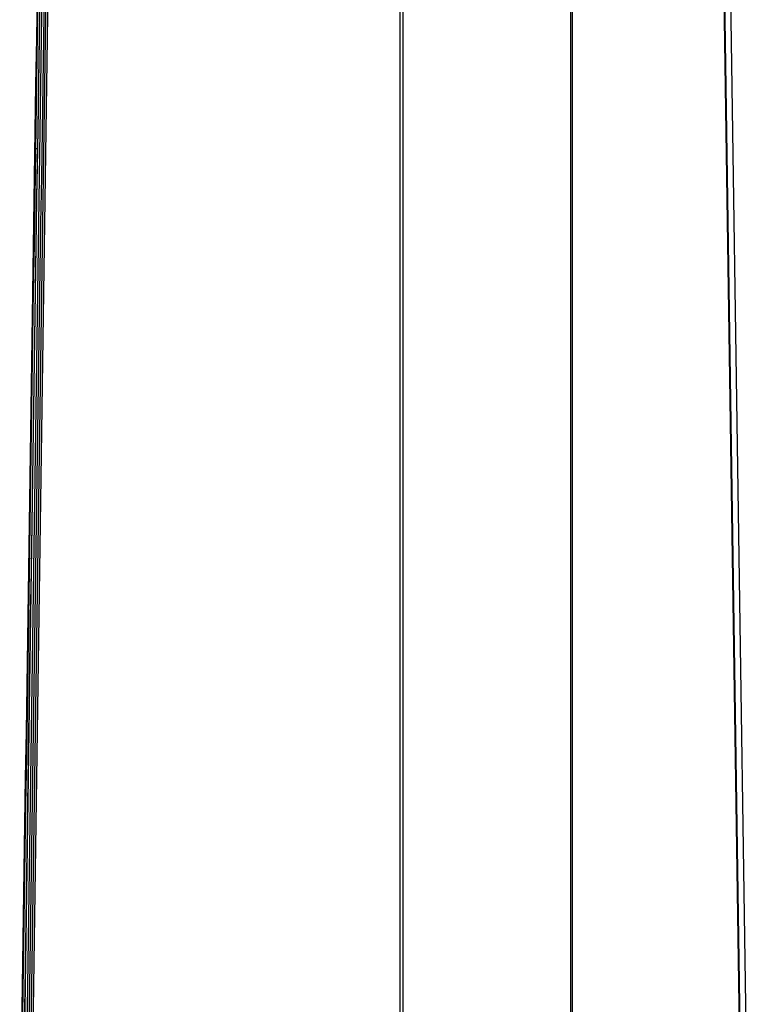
# Model space of a CAD drawing. Extents: x -19 to 1160, y -2382 to -1354.
# Tile 54 of 69: x 514 to 629, y -1822 to -1667. Entities that reach past the tile are written whole.
import ezdxf

# ---------------------------------------------------------------- set-up
doc = ezdxf.new("R2010")
doc.units = 0
doc.layers.add('1', color=7, linetype='CONTINUOUS')

msp = doc.modelspace()

# ---------------------------------------------------------------- linework, layer by layer
at = {"layer": '1', "color": 7}
for p, q in [((574.2494168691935, -1849.471334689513, 64.1913752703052), (574.2494168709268, -1354.97654208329, 64.1913752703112)), ((574.7204404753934, -1844.471334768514, 55.2037094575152), (574.720448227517, -1354.978099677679, 55.20356167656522)), ((601.1158580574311, -1849.471334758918, 65.59938579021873), (601.1158580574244, -1355.833835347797, 65.59938579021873)), ((601.3664554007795, -1844.471334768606, 56.60016792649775), (601.3664554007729, -1355.853077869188, 56.60016792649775)), ((627.9822995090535, -1849.471334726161, 67.00739128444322), (620.9749662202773, -1379.119585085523, 66.6401534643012)), ((628.0346207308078, -1849.470554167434, 67.00876632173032), (621.0272882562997, -1379.118804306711, 66.64152758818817)), ((628.0124780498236, -1844.471334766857, 57.9966268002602), (621.079635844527, -1379.119585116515, 57.6332919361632)), ((629.0345214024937, -1849.456438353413, 66.00876662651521), (622.0262814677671, -1379.10469575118, 65.64152784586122)), ((629.0345214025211, -1849.456438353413, 66.00876662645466), (622.0271888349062, -1379.10468223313, 65.64152788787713)), ((628.9600310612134, -1844.456438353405, 58.9952563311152), (622.0271889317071, -1379.104688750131, 58.63192145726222)), ((626.3181093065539, -1667.123262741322, 65.86640548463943), (626.3181093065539, -1667.123262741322, 58.85679907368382))]:
    msp.add_line(p, q, dxfattribs=at)
at = {"layer": '1', "color": 7, "extrusion": (0.01489501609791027, 0.999795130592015, 0.01370530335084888)}
msp.add_lwpolyline([(-541.8207931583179, 55.2401955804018), (-541.821473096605, 55.21238168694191), (-541.8230403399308, 55.18454169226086), (-541.8254771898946, 55.15670061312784), (-541.8287659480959, 55.12888346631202), (-541.8328889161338, 55.10111526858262), (-541.8378283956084, 55.07342103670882), (-541.8435666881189, 55.04582578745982), (-541.8500860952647, 55.01835453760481), (-541.8573689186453, 54.99103230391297), (-541.8653974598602, 54.96388410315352), (-541.8741540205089, 54.93693495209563), (-541.8836209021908, 54.91020986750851), (-541.8937804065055, 54.88373386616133), (-541.9046148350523, 54.85753196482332), (-541.9161064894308, 54.83162918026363), (-541.9282376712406, 54.80605052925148), (-541.9409906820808, 54.78082102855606), (-541.9543478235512, 54.75596569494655), (-541.9682913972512, 54.73150954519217), (-541.98280370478, 54.70747759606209), (-541.9978670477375, 54.68389486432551), (-542.0134637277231, 54.66078636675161), (-542.0295760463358, 54.6381771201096), (-542.0461863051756, 54.61609214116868), (-542.063276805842, 54.59455644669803), (-542.0808298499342, 54.57359505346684), (-542.0988277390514, 54.55323297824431), (-542.1172527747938, 54.53349523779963), (-542.1360872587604, 54.51440684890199), (-542.1553134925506, 54.49599282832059), (-542.1749137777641, 54.47827819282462), (-542.1948704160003, 54.46128795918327), (-542.2160288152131, 54.44436947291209), (-542.237516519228, 54.42825040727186), (-542.2592949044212, 54.41291598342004), (-542.2813253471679, 54.39835142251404), (-542.3035692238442, 54.3845419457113), (-542.3259879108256, 54.37147277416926), (-542.348542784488, 54.35912912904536), (-542.3711952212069, 54.34749623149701), (-542.3939065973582, 54.33655930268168), (-542.4166382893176, 54.32630356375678), (-542.4393516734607, 54.31671423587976), (-542.4620081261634, 54.30777654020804), (-542.4845690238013, 54.29947569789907), (-542.5069957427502, 54.29179693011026), (-542.5292496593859, 54.28472545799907), (-542.5512921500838, 54.27824650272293), (-542.5730933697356, 54.27234526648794), (-542.5946585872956, 54.26700687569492), (-542.6160018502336, 54.26221643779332), (-542.6371372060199, 54.25795906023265), (-542.658078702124, 54.25421985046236), (-542.6788403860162, 54.25098391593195), (-542.6994363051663, 54.2482363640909), (-542.7198805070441, 54.24596230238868), (-542.7401870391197, 54.24414683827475), (-542.7603699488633, 54.24277507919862), (-542.7804432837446, 54.24183213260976), (-542.8004210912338, 54.24130310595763), (-542.8203174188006, 54.24117310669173), (-542.8401463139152, 54.24142724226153), (-542.8599218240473, 54.24205062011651), (-542.879657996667, 54.24302834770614), (-542.9167731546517, 54.24581566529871), (-542.9353258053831, 54.2476970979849), (-542.9538904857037, 54.24992301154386), (-542.9724786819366, 54.25250787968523), (-542.9911018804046, 54.25546617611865), (-543.00977156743, 54.25881237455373), (-543.0284992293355, 54.26256094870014), (-543.0472963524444, 54.26672637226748), (-543.0661744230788, 54.2713231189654), (-543.0851449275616, 54.27636566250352), (-543.1042193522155, 54.28186847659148), (-543.1234091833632, 54.28784603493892), (-543.1427259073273, 54.29431281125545), (-543.1621810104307, 54.30128327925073), (-543.1817859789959, 54.30877191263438), (-543.2015294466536, 54.31678509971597), (-543.2214053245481, 54.3253364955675), (-543.2413849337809, 54.33443253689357), (-543.2614395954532, 54.34407966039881), (-543.2815406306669, 54.35428430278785), (-543.3016593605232, 54.36505290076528), (-543.3217671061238, 54.37639189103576), (-543.34183518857, 54.38830771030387), (-543.3618349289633, 54.40080679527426), (-543.3817376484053, 54.41389558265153), (-543.4015146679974, 54.42758050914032), (-543.421137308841, 54.44186801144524), (-543.4405768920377, 54.4567645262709), (-543.4598047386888, 54.47227649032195), (-543.478792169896, 54.48841034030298), (-543.4975105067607, 54.50517251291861)], dxfattribs=at)
at = {"layer": '1', "color": 7, "extrusion": (0.01489489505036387, 0.9997880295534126, 0.01421400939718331)}
msp.add_lwpolyline([(-541.8206646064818, 56.11271366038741), (-541.8212800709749, 56.08436728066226), (-541.8228319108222, 56.05599419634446), (-541.8253008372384, 56.02762064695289), (-541.8286675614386, 55.99927287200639), (-541.8329127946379, 55.97097711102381), (-541.8380172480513, 55.94275960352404), (-541.8439616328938, 55.91464658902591), (-541.8507266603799, 55.88666430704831), (-541.8582930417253, 55.85883899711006), (-541.8666414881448, 55.83119689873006), (-541.8757527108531, 55.80376425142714), (-541.8856074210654, 55.77656729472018), (-541.8961863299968, 55.74963226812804), (-541.9074701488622, 55.72298541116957), (-541.9194395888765, 55.69665296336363), (-541.932075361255, 55.67066116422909), (-541.9453581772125, 55.64503625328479), (-541.9592687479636, 55.61980447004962), (-541.973787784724, 55.59499205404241), (-541.9888959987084, 55.57062524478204), (-542.0045741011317, 55.54673028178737), (-542.020802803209, 55.52333340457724), (-542.0375628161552, 55.50046085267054), (-542.0548348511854, 55.4781388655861), (-542.0725996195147, 55.45639368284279), (-542.0908378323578, 55.43525154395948), (-542.1095302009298, 55.41473868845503), (-542.128657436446, 55.39488135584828), (-542.1482002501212, 55.37570578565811), (-542.1681393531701, 55.35723821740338), (-542.1884554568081, 55.33950489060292), (-542.20912927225, 55.32253204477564), (-542.2305917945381, 55.30600106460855), (-542.2523690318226, 55.29027536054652), (-542.2744226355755, 55.27533945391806), (-542.2967142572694, 55.26117786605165), (-542.3192055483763, 55.24777511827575), (-542.3418581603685, 55.23511573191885), (-542.3646337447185, 55.22318422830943), (-542.3874939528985, 55.21196512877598), (-542.4104004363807, 55.20144295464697), (-542.4333148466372, 55.19160222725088), (-542.4561988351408, 55.18242746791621), (-542.4790140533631, 55.17390319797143), (-542.5017221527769, 55.16601393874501), (-542.5242847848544, 55.15874421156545), (-542.5466636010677, 55.15207853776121), (-542.5688202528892, 55.14600143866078), (-542.5907251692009, 55.14049757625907), (-542.6123838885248, 55.13555217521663), (-542.6338107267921, 55.13115060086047), (-542.6550199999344, 55.12727821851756), (-542.6760260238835, 55.12392039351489), (-542.6968431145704, 55.12106249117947), (-542.7174855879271, 55.11868987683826), (-542.7379677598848, 55.11678791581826), (-542.7583039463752, 55.11534197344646), (-542.7785084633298, 55.11433741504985), (-542.79859562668, 55.11375960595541), (-542.8185797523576, 55.11359391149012), (-542.8384751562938, 55.113825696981), (-542.8582961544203, 55.114440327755), (-542.8780570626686, 55.11542316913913), (-542.8977721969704, 55.11675958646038), (-542.9348305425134, 55.12022128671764), (-542.9533459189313, 55.12243974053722), (-542.9718670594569, 55.12500283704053), (-542.9904051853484, 55.1279252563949), (-543.0089715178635, 55.1312216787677), (-543.0275772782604, 55.13490678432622), (-543.0462336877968, 55.13899525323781), (-543.0649519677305, 55.14350176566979), (-543.0837433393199, 55.1484410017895), (-543.1026190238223, 55.15382764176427), (-543.1215902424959, 55.15967636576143), (-543.1406682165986, 55.16600185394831), (-543.1598641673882, 55.17281878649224), (-543.1791893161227, 55.18014184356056), (-543.1986548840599, 55.1879857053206), (-543.2182462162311, 55.19635515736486), (-543.2379601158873, 55.20526496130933), (-543.257767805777, 55.21472102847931), (-543.2776405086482, 55.22472927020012), (-543.2975494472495, 55.23529559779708), (-543.317465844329, 55.24642592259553), (-543.3373609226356, 55.25812615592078), (-543.3572059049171, 55.27040220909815), (-543.3769720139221, 55.28325999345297), (-543.396630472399, 55.29670542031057), (-543.4161525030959, 55.31074440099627), (-543.4355093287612, 55.32538284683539), (-543.4546721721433, 55.34062666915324), (-543.4736122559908, 55.35648177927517), (-543.4923008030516, 55.3729540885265), (-543.5107090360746, 55.39004950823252)], dxfattribs=at)
at = {"layer": '1', "color": 7, "extrusion": (0.01489484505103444, 0.9997842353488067, 0.01447847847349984)}
msp.add_lwpolyline([(-541.8206470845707, 56.58262099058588), (-541.8212152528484, 56.55399562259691), (-541.8227462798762, 56.52534312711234), (-541.8252200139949, 56.49669039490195), (-541.8286163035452, 56.46806431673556), (-541.8329149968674, 56.43949178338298), (-541.8380959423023, 56.410999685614), (-541.8441389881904, 56.38261491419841), (-541.8510239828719, 56.35436435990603), (-541.8587307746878, 56.32627491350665), (-541.8672392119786, 56.29837346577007), (-541.8765291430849, 56.2706869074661), (-541.8865804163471, 56.24324212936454), (-541.897372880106, 56.21606602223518), (-541.9088863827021, 56.18918547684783), (-541.9211007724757, 56.16262738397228), (-541.9339958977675, 56.13641863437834), (-541.9475516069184, 56.1105861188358), (-541.9617477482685, 56.0851567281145), (-541.9765641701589, 56.06015735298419), (-541.9919807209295, 56.0356148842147), (-542.0079772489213, 56.01155621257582), (-542.0245336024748, 55.98800822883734), (-542.0416296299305, 55.96499782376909), (-542.059245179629, 55.94255188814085), (-542.0773600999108, 55.92069731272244), (-542.0959542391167, 55.89946098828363), (-542.115007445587, 55.87886980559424), (-542.1344995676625, 55.85895065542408), (-542.1544104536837, 55.83973042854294), (-542.174719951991, 55.8212360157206), (-542.1954079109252, 55.80349430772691), (-542.2164541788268, 55.78653219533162), (-542.2380680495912, 55.77019959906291), (-542.2599892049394, 55.75467514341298), (-542.2821794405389, 55.73994299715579), (-542.3046005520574, 55.72598732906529), (-542.3272143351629, 55.71279230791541), (-542.3499825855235, 55.70034210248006), (-542.3728670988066, 55.68862088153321), (-542.3958296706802, 55.67761281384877), (-542.418832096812, 55.66730206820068), (-542.4418361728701, 55.65767281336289), (-542.4648036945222, 55.64870921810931), (-542.4876964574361, 55.64039545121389), (-542.5104762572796, 55.63271568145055), (-542.5331048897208, 55.62565407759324), (-542.5555441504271, 55.6191948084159), (-542.5777558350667, 55.61332204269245), (-542.5997105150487, 55.60802017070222), (-542.6214138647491, 55.60327446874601), (-542.6428803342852, 55.59907043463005), (-542.6641243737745, 55.59539356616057), (-542.685160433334, 55.59222936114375), (-542.7060029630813, 55.58956331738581), (-542.726666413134, 55.58738093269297), (-542.7471652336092, 55.58566770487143), (-542.7675138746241, 55.58440913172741), (-542.7877267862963, 55.5835907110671), (-542.8078184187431, 55.58319794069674), (-542.8278032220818, 55.58321631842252), (-542.84769564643, 55.58363134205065), (-542.8675101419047, 55.58442850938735), (-542.8872611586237, 55.58559331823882), (-542.9069631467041, 55.58711126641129), (-542.94398803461, 55.59091414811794), (-542.9624821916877, 55.59330304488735), (-542.9809789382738, 55.59603662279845), (-542.9994893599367, 55.59912966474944), (-543.0180245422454, 55.60259695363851), (-543.0365955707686, 55.60645327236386), (-543.055213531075, 55.61071340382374), (-543.0738895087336, 55.61539213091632), (-543.0926345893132, 55.62050423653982), (-543.1114598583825, 55.62606450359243), (-543.1303764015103, 55.63208771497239), (-543.1493953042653, 55.63858865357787), (-543.1685276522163, 55.6455821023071), (-543.1877845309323, 55.65308284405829), (-543.2071770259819, 55.66110566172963), (-543.2266888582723, 55.66965449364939), (-543.2463182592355, 55.67874469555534), (-543.2660364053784, 55.68838191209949), (-543.2858144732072, 55.69857178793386), (-543.305623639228, 55.70931996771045), (-543.3254350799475, 55.72063209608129), (-543.345219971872, 55.73251381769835), (-543.3649494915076, 55.74497077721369), (-543.3845948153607, 55.75800861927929), (-543.4041271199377, 55.77163298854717), (-543.423517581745, 55.78584952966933), (-543.4427373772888, 55.80066388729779), (-543.4617576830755, 55.81608170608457), (-543.4805496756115, 55.83210863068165), (-543.4990845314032, 55.84875030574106), (-543.5173334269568, 55.86601237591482)], dxfattribs=at)
at = {"layer": '1', "color": 7, "extrusion": (0.9998889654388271, -0.01490157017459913, -6.057458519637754e-08)}
msp.add_arc((906.7722280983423, -213890.1228540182, 541.8306859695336), 213947.2299237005, 90.6100554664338, 90.73603994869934, dxfattribs=at)
at = {"layer": '1', "color": 7, "extrusion": (-0.9998890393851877, 0.01489660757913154, 2.573456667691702e-09)}
msp.add_arc((-660.1486636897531, -170023.2056406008, -541.821005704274), 170071.5232024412, 89.15876554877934, 89.31564296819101, dxfattribs=at)
at = {"layer": '1', "color": 7, "extrusion": (-0.999889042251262, 0.0148964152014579, 2.244255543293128e-11)}
msp.add_arc((-905.3212688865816, -213890.0785139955, -541.9364554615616), 213947.6209319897, 89.26434766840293, 89.39033219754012, dxfattribs=at)
at = {"layer": '1', "color": 7, "extrusion": (0.9998860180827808, -0.01506058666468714, 0.001062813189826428)}
msp.add_arc((901.9566078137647, -211430.3213605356, 542.5114250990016), 211487.7501076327, 90.61582460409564, 90.74327469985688, dxfattribs=at)
at = {"layer": '1', "color": 7, "extrusion": (0.9998302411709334, -0.01487266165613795, 0.01087624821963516)}
msp.add_arc((686.6268841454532, -170214.8865450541, 542.4672318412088), 170256.8737981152, 90.69252282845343, 90.8492301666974, dxfattribs=at)
at = {"layer": '1', "color": 7, "extrusion": (0.9998461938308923, -0.01481089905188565, 0.00939286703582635)}
msp.add_arc((682.8334689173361, -170923.9311142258, 542.6795059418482), 170966.417792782, 90.68838776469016, 90.84444433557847, dxfattribs=at)
at = {"layer": '1', "color": 7, "extrusion": (0.9998663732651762, -0.01476998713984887, 0.007005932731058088)}
msp.add_arc((676.762801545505, -171396.1236544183, 542.874442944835), 171439.7406530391, 90.684465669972, 90.84009095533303, dxfattribs=at)
at = {"layer": '1', "color": 7, "extrusion": (0.9998830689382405, -0.01474419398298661, 0.004056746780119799)}
msp.add_arc((669.2763722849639, -171694.3825111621, 543.0497899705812), 171739.534841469, 90.68077837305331, 90.83613145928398, dxfattribs=at)
at = {"layer": '1', "color": 7, "extrusion": (0.9998911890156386, -0.01472017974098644, -0.0009625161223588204)}
msp.add_arc((660.8570354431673, -171952.1142947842, 543.1717927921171), 172000.0500328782, 90.67694823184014, 90.83206533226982, dxfattribs=at)
at = {"layer": '1', "color": 7, "extrusion": (0.01489533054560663, 0.9998162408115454, 0.01206705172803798)}
msp.add_arc((-542.8784688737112, 61.71041959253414, -1678.891207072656), 1.058216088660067, 1.575703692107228, 49.51637161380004, dxfattribs=at)

doc.saveas('drawing.dxf')
